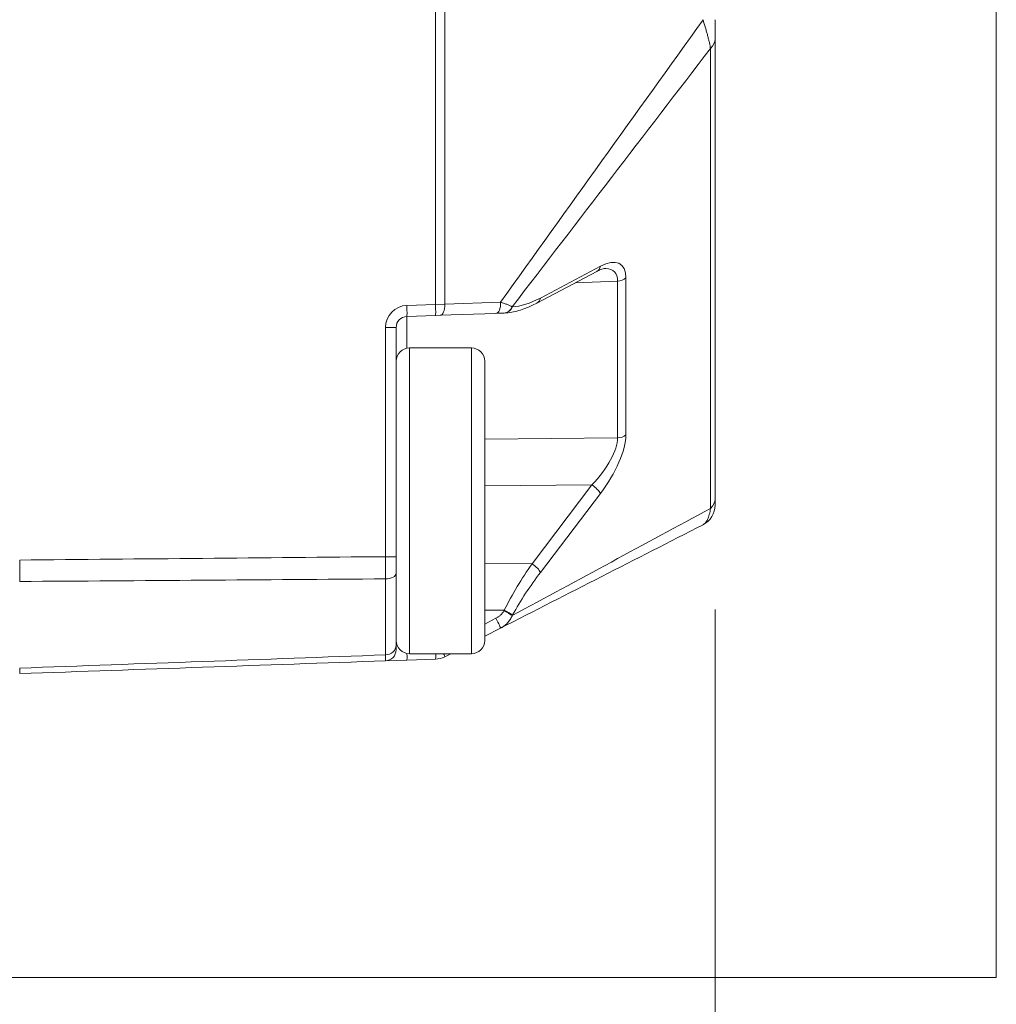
# Model space of a CAD drawing. Header units: millimetres. Extents: x 4 to 836, y 5 to 589.
# Tile 33 of 163: x 489 to 511, y 52 to 74. Entities that reach past the tile are written whole.
import ezdxf

# ---------------------------------------------------------------- set-up
doc = ezdxf.new("R2010")
doc.units = ezdxf.units.MM
doc.layers.add('1', color=7, linetype='Continuous', true_color=0xffffff)
doc.styles.add('ideas_simplex', font='simplex.shx')
doc.dimstyles.get("Standard").update_dxf_attribs({"dimtxt": 0.18, "dimasz": 0.18, "dimexe": 0.18, "dimexo": 0.0625, "dimgap": 0.09, "dimtad": 0, "dimtih": 1, "dimtoh": 1, "dimdec": 4, "dimzin": 0, "dimdsep": 46, "dimtxsty": 'Standard', "dimcen": 0.09, "dimadec": 0, "dimazin": 0, "dimtfac": 1, "dimtdec": 4, "dimtofl": 0, "dimtmove": 0, "dimatfit": 3, "dimfxl": 1, "dimtolj": 1, "dimtzin": 0, "dimarcsym": 0})

# ---------------------------------------------------------------- blocks, each defined once
blk = doc.blocks.new('_U7')
at = {"layer": '1', "color": 152, "lineweight": 13}
for p, q in [((379.695031, 110.932506), (379.695031, 29.92811)), ((504.495031, 61.055569), (504.495031, 29.92811))]:
    blk.add_line(p, q, dxfattribs=at)
at = {"layer": '1', "color": 87, "lineweight": 25}
for p, q in [((435.007531, 39.05311), (433.507531, 39.05311)), ((433.507531, 39.05311), (433.507531, 33.42811)), ((450.682531, 39.05311), (449.182531, 39.05311)), ((450.682531, 33.42811), (450.682531, 39.05311)), ((433.507531, 33.42811), (435.007531, 33.42811)), ((449.182531, 33.42811), (450.682531, 33.42811))]:
    blk.add_line(p, q, dxfattribs=at)
at = {"layer": '1', "color": 27, "lineweight": 13}
blk.add_line((379.695031, 31.92811), (504.495031, 31.92811), dxfattribs=at)
at = {"layer": '1', "color": 27, "lineweight": 18}
for points in [[(379.695031, 31.92811), (382.69503, 32.457091), (382.695033, 31.399129)], [(504.495031, 31.92811), (501.495033, 31.399129), (501.49503, 32.457091)]]:
    blk.add_solid(points, dxfattribs=at)
at = {"layer": '1', "color": 87, "linetype": 'Continuous', "lineweight": 25, "char_height": 3, "attachment_point": 7, "line_spacing_factor": 1.204819, "style": 'ideas_simplex'}
for s, insert in [('\\W1.1692;124,8', (434.979031, 41.18811)), ('\\W1.1692;4.913', (434.979031, 33.87561))]:
    blk.add_mtext(s, dxfattribs=dict(at, insert=insert))

msp = doc.modelspace()

# ---------------------------------------------------------------- linework, layer by layer
at = {"layer": '1', "color": 251, "linetype": 'Continuous', "lineweight": 18}
for p in [(510.845, 191.467), (373.329, 52.756)]:
    msp.add_line(p, (510.845, 52.756), dxfattribs=at)
at = {"layer": '1', "color": 143, "linetype": 'Continuous', "lineweight": 13}
for p, q in [((498.184, 67.945), (498.184, 176.278)), ((498.394, 176.274), (498.394, 67.948)), ((504.392, 63.34), (504.392, 73.72)), ((500.552, 68.087), (501.906, 68.804)), ((502.293, 68.471), (501.337, 68.433)), ((502.293, 64.932), (502.293, 68.471)), ((502.482, 68.54), (502.482, 65.001)), ((497.536, 67.922), (498.184, 67.945)), ((498.184, 67.945), (498.394, 67.948)), ((498.394, 67.948), (499.653, 67.992)), ((499.916, 67.891), (499.925, 67.891)), ((497.536, 67.672), (497.536, 66.956)), ((497.295, 67.422), (497.054, 67.422)), ((497.054, 62.251), (497.054, 67.422)), ((499.295, 64.905), (502.293, 64.932)), ((501.716, 63.87), (499.295, 63.848)), ((500.362, 62.091), (501.716, 63.87)), ((501.906, 63.674), (500.552, 61.896)), ((497.295, 62.251), (497.054, 62.251)), ((499.295, 62.097), (500.362, 62.091)), ((497.054, 60.034), (497.054, 61.75)), ((499.735, 61.044), (499.295, 61.047)), ((499.726, 61.028), (499.735, 61.044)), ((499.925, 60.936), (499.916, 60.92)), ((499.295, 60.73), (499.548, 60.86))]:
    msp.add_line(p, q, dxfattribs=at)
at = {"layer": '1', "color": 143, "linetype": 'Continuous', "lineweight": 18}
for p, q in [((504.495, 73.935), (504.495, 63.556)), ((500.47, 67.974), (501.824, 68.69)), ((498.184, 67.695), (497.536, 67.672)), ((498.289, 67.698), (498.184, 67.695)), ((499.548, 67.742), (498.289, 67.698)), ((499.735, 67.749), (499.726, 67.749)), ((497.295, 67.422), (497.295, 62.251)), ((497.295, 61.875), (497.295, 60.251)), ((499.653, 60.637), (499.295, 60.454)), ((498.526, 60.061), (498.394, 59.994)), ((497.536, 59.917), (497.054, 59.9)), ((498.184, 59.939), (497.536, 59.917))]:
    msp.add_line(p, q, dxfattribs=at)
at = {"layer": '1', "color": 252, "linetype": 'Continuous', "lineweight": 18}
for p, q in [((498.995, 66.961), (497.595, 66.961)), ((499.295, 66.661), (499.295, 60.361)), ((497.595, 60.061), (498.995, 60.061))]:
    msp.add_line(p, q, dxfattribs=at)
at = {"layer": '1', "color": 252, "linetype": 'Continuous', "lineweight": 13}
for p, q in [((497.595, 66.698), (497.595, 66.961)), ((498.995, 60.061), (498.995, 66.961)), ((497.595, 60.061), (497.595, 66.698))]:
    msp.add_line(p, q, dxfattribs=at)
at = {"layer": '1', "color": 143, "linetype": 'Continuous', "lineweight": 13}
msp.add_arc((497.554, 67.422), 0.5, 92, 180, dxfattribs=at)
at = {"layer": '1', "color": 143, "linetype": 'Continuous', "lineweight": 18}
for centre, radius, start, end in [((497.545, 67.422), 0.25, 92, 180), ((503.995, 63.417), 0.5, 297.0674, 0), ((497.045, 60.15), 0.25, 272, 0), ((498.166, 60.439), 0.5, 272, 297.0674)]:
    msp.add_arc(centre, radius, start, end, dxfattribs=at)
at = {"layer": '1', "color": 252, "linetype": 'Continuous', "lineweight": 18}
for centre, start, end in [((497.595, 66.661), 90, 180), ((498.995, 66.661), 0, 90), ((497.595, 60.361), 180, 270), ((498.995, 60.361), 270, 0)]:
    msp.add_arc(centre, 0.3, start, end, dxfattribs=at)
at = {"layer": '1', "color": 143, "linetype": 'Continuous', "lineweight": 13}
for centre, major_axis, ratio, start_param, end_param in [((503.995, 73.935), (-0.5, 0), 0.707107, 2.487094, 3.141593), ((501.496, 67.615), (0.865, 1.236), 0.383064, 5.782406, 6.925118), ((501.707, 68.911), (-0.117, 0.221), 0.757824, 3.141609, 3.862077), ((501.298, 67.723), (0.919, 0.964), 0.394251, 5.885568, 6.633062), ((502.284, 68.648), (0.25, 0), 0.707107, 4.747296, 5.628687), ((501.441, 70.696), (1.874, 2.711), 0.3839, 3.419861, 3.777738), ((500.353, 68.195), (-0.117, 0.221), 0.757824, 3.141087, 3.862077), ((497.528, 67.922), (0.009, -0.25), 0.034878, 0, 1.569578), ((498.175, 67.945), (0.009, -0.25), 0.034878, 0, 1.569578), ((498.28, 67.948), (0.009, -0.25), 0.454819, 0, 1.554915), ((499.54, 67.992), (-0.009, 0.25), 0.454819, 3.141593, 4.696508), ((499.718, 67.999), (0.009, -0.25), 0.874957, 0, 1.095182), ((499.726, 67.999), (0.009, -0.25), 0.874957, 0, 1.095182), ((501.298, 64.216), (0.917, 0.932), 0.413977, 4.747937, 5.890648), ((501.496, 64.108), (0.863, 1.209), 0.395235, 4.634614, 5.777326), ((502.284, 65.108), (0.25, 0), 0.707107, 4.747296, 5.628687), ((501.707, 63.782), (0.199, -0.151), 0.305106, 0.46902, 1.756215), ((503.995, 63.556), (-0.5, 0), 0.707107, 2.487094, 3.141593), ((501.243, 61.034), (1.824, 2.907), 0.383985, 1.445959, 1.803836), ((500.353, 62.003), (0.199, -0.151), 0.305106, 0.46902, 1.756215), ((497.045, 61.875), (0.25, 0), 0.501238, 4.747296, 6.283185), ((501.441, 60.926), (1.867, 2.637), 0.399466, 1.484849, 1.842726), ((499.718, 61.028), (-0.219, 0.121), 0.016898, 3.586662, 4.681844), ((499.726, 61.044), (0.219, -0.121), 0.016898, 0.44507, 1.540252), ((499.54, 60.86), (-0.114, 0.223), 0.031081, 3.141593, 4.696508), ((497.045, 60.251), (0.25, 0), 0.865309, 4.747296, 6.283185), ((497.528, 60.166), (0.009, -0.25), 0.034878, 0, 1.15852), ((498.175, 60.189), (0.009, -0.25), 0.034878, 0, 1.033028), ((498.28, 60.216), (0.114, -0.223), 0.031081, 0, 0.785184)]:
    msp.add_ellipse(centre, major_axis=major_axis, ratio=ratio, start_param=start_param, end_param=end_param, dxfattribs=at)
at = {"layer": '1', "color": 143, "linetype": 'Continuous', "lineweight": 18}
msp.add_ellipse((501.298, 67.723), major_axis=(0.919, 0.964), ratio=0.394251, start_param=0.349877, end_param=0.387194, dxfattribs=at)
at = {"layer": '1', "color": 143, "linetype": 'Continuous', "lineweight": 13}
for points in [[(499.653, 67.992), (501.176, 70.118), (502.699, 72.244), (504.223, 74.369)], [(504.392, 73.72), (502.9, 71.777), (501.408, 69.834), (499.916, 67.891)], [(499.916, 60.92), (501.408, 61.727), (502.9, 62.534), (504.392, 63.34)], [(488.795, 62.175), (491.548, 62.2), (494.301, 62.225), (497.054, 62.251)], [(497.054, 61.75), (494.301, 61.73), (491.548, 61.71), (488.795, 61.691)], [(488.795, 59.736), (491.548, 59.835), (494.301, 59.935), (497.054, 60.034)]]:
    msp.add_open_spline(points, degree=3, dxfattribs=at)
for points, knots in [([(504.392, 73.72), (504.391, 73.722), (504.391, 73.725), (504.39, 73.73), (504.389, 73.738), (504.386, 73.756), (504.379, 73.794), (504.371, 73.83), (504.363, 73.867), (504.36, 73.88), (504.354, 73.905), (504.344, 73.944), (504.327, 74.012), (504.312, 74.069), (504.299, 74.113), (504.295, 74.127), (504.287, 74.157), (504.274, 74.202), (504.26, 74.247), (504.246, 74.292), (504.239, 74.315), (504.232, 74.338), (504.227, 74.354), (504.225, 74.362), (504.223, 74.369)], [0, 0, 0, 0, 0.015625, 0.015625, 0.03125, 0.0625, 0.125, 0.25, 0.25, 0.3125, 0.3125, 0.375, 0.5, 0.625, 0.625, 0.6875, 0.6875, 0.75, 0.875, 0.875, 0.9375, 0.96875, 0.96875, 1, 1, 1, 1]), ([(499.653, 67.992), (499.657, 67.991), (499.661, 67.99), (499.668, 67.988), (499.679, 67.984), (499.703, 67.977), (499.723, 67.97), (499.762, 67.957), (499.786, 67.948), (499.832, 67.931), (499.852, 67.922), (499.879, 67.91), (499.887, 67.906), (499.899, 67.9), (499.904, 67.897), (499.91, 67.894), (499.913, 67.893), (499.914, 67.892), (499.915, 67.891), (499.916, 67.891)], [0, 0, 0, 0, 0.03125, 0.03125, 0.0625, 0.125, 0.25, 0.25, 0.5, 0.5, 0.75, 0.75, 0.875, 0.875, 0.9375, 0.96875, 0.984375, 0.984375, 1, 1, 1, 1]), ([(504.223, 62.972), (504.225, 62.973), (504.227, 62.975), (504.232, 62.977), (504.239, 62.982), (504.256, 62.994), (504.269, 63.007), (504.283, 63.022), (504.287, 63.027), (504.295, 63.039), (504.308, 63.057), (504.319, 63.077), (504.341, 63.123), (504.354, 63.158), (504.368, 63.21), (504.371, 63.221), (504.376, 63.243), (504.381, 63.266), (504.386, 63.296), (504.389, 63.318), (504.39, 63.327), (504.391, 63.334), (504.391, 63.337), (504.392, 63.34)], [0, 0, 0, 0, 0.03125, 0.03125, 0.0625, 0.125, 0.25, 0.25, 0.3125, 0.3125, 0.375, 0.5, 0.5, 0.75, 0.75, 0.8125, 0.8125, 0.875, 0.9375, 0.96875, 0.984375, 0.984375, 1, 1, 1, 1]), ([(497.054, 61.75), (497.054, 61.788), (497.054, 61.827), (497.054, 61.908), (497.054, 61.949), (497.054, 62.012), (497.054, 62.034), (497.054, 62.077), (497.054, 62.098), (497.054, 62.163), (497.054, 62.207), (497.054, 62.251)], [0, 0, 0, 0, 0.25, 0.25, 0.5, 0.5, 0.625, 0.625, 0.75, 0.75, 1, 1, 1, 1]), ([(499.548, 60.86), (499.567, 60.869), (499.584, 60.88), (499.618, 60.904), (499.634, 60.917), (499.665, 60.945), (499.679, 60.96), (499.705, 60.993), (499.716, 61.01), (499.726, 61.028)], [0, 0, 0, 0, 0.25, 0.25, 0.5, 0.5, 0.75, 0.75, 1, 1, 1, 1]), ([(499.916, 60.92), (499.913, 60.913), (499.91, 60.905), (499.903, 60.89), (499.891, 60.868), (499.879, 60.846), (499.852, 60.805), (499.832, 60.779), (499.798, 60.743), (499.786, 60.731), (499.762, 60.709), (499.737, 60.689), (499.71, 60.67), (499.689, 60.657), (499.682, 60.653), (499.668, 60.645), (499.661, 60.641), (499.653, 60.637)], [0, 0, 0, 0, 0.0625, 0.0625, 0.125, 0.25, 0.25, 0.5, 0.5, 0.625, 0.625, 0.75, 0.875, 0.875, 0.9375, 0.9375, 1, 1, 1, 1]), ([(497.054, 59.9), (497.054, 59.9), (497.054, 59.901), (497.054, 59.903), (497.054, 59.906), (497.054, 59.914), (497.054, 59.923), (497.054, 59.945), (497.054, 59.96), (497.054, 59.993), (497.054, 60.012), (497.054, 60.034)], [0, 0, 0, 0, 0.125, 0.125, 0.25, 0.25, 0.5, 0.5, 0.75, 0.75, 1, 1, 1, 1])]:
    msp.add_open_spline(points, degree=3, knots=knots, dxfattribs=at)
at = {"layer": '1', "color": 143, "linetype": 'Continuous', "lineweight": 18}
for points, knots in [([(504.495, 74.369), (504.495, 74.33), (504.495, 74.291), (504.495, 74.233), (504.495, 74.214), (504.495, 74.176), (504.495, 74.157), (504.495, 74.101), (504.495, 74.064), (504.495, 74.012), (504.495, 73.996), (504.495, 73.964), (504.495, 73.949), (504.495, 73.935)], [0, 0, 0, 0, 0.25, 0.25, 0.375, 0.375, 0.5, 0.5, 0.75, 0.75, 0.875, 0.875, 1, 1, 1, 1]), ([(501.824, 68.69), (501.856, 68.706), (501.926, 68.741), (502.001, 68.753), (502.008, 68.752), (502.008, 68.752)], [0, 0, 0, 0, 0.353442, 0.932144, 1, 1, 1, 1]), ([(499.735, 67.749), (499.792, 67.751), (499.951, 67.768), (500.196, 67.842), (500.386, 67.929), (500.47, 67.974)], [0, 0, 0, 0, 0.234515, 0.662431, 1, 1, 1, 1]), ([(499.726, 67.749), (499.716, 67.748), (499.705, 67.748), (499.679, 67.747), (499.665, 67.747), (499.634, 67.745), (499.618, 67.745), (499.584, 67.744), (499.567, 67.743), (499.548, 67.742)], [0, 0, 0, 0, 0.25, 0.25, 0.5, 0.5, 0.75, 0.75, 1, 1, 1, 1]), ([(504.495, 63.556), (504.495, 63.542), (504.495, 63.529), (504.495, 63.506), (504.495, 63.496), (504.495, 63.469), (504.495, 63.456), (504.495, 63.441), (504.495, 63.436), (504.495, 63.429), (504.495, 63.426), (504.495, 63.419), (504.495, 63.417), (504.495, 63.417)], [0, 0, 0, 0, 0.125121, 0.125121, 0.250243, 0.250243, 0.500485, 0.500485, 0.625607, 0.625607, 0.750728, 0.750728, 1, 1, 1, 1]), ([(497.295, 62.251), (497.295, 62.218), (497.295, 62.185), (497.295, 62.12), (497.295, 62.088), (497.295, 62.025), (497.295, 61.994), (497.295, 61.933), (497.295, 61.903), (497.295, 61.875)], [0, 0, 0, 0, 0.25, 0.25, 0.5, 0.5, 0.75, 0.75, 1, 1, 1, 1]), ([(488.795, 61.691), (488.795, 61.728), (488.795, 61.804), (488.795, 61.883), (488.795, 61.944), (488.795, 61.965), (488.795, 62.006), (488.795, 62.027), (488.795, 62.09), (488.795, 62.132), (488.795, 62.175)], [0, 0, 0, 0, 0.25, 0.5, 0.5, 0.625, 0.625, 0.75, 0.75, 1, 1, 1, 1]), ([(497.295, 60.251), (497.295, 60.234), (497.295, 60.22), (497.295, 60.194), (497.295, 60.184), (497.295, 60.167), (497.295, 60.16), (497.295, 60.152), (497.295, 60.15), (497.295, 60.15)], [0, 0, 0, 0, 0.250225, 0.250225, 0.50045, 0.50045, 0.750675, 0.750675, 1, 1, 1, 1]), ([(488.795, 59.611), (488.795, 59.611), (488.795, 59.617), (488.795, 59.632), (488.795, 59.648), (488.795, 59.654), (488.795, 59.667), (488.795, 59.674), (488.795, 59.698), (488.795, 59.716), (488.795, 59.736)], [0, 0, 0, 0, 0.25, 0.5, 0.5, 0.625, 0.625, 0.75, 0.75, 1, 1, 1, 1])]:
    msp.add_open_spline(points, degree=3, knots=knots, dxfattribs=at)
for points in [[(504.223, 62.972), (502.699, 62.194), (501.176, 61.416), (499.653, 60.637)], [(497.054, 59.9), (494.301, 59.804), (491.548, 59.708), (488.795, 59.611)]]:
    msp.add_open_spline(points, degree=3, dxfattribs=at)

# ---------------------------------------------------------------- dimensions: what is measured, and where the dimension line sits
at = {"layer": '1', "color": 87, "linetype": 'Continuous', "lineweight": 25}
dim = msp.add_linear_dim(base=(379.695, 31.928), p1=(504.495, 66.893), p2=(379.695, 113.433), text='<>\\P[\\C87;{\\H1.00x;\\Fsimplex.shx;4.913\\Fsimplex.shx;}\\C87; ]', dimstyle='Standard', override={"dimtxt": 3, "dimasz": 3, "dimexe": 2, "dimexo": 2.5, "dimgap": 1.5, "dimtad": 1, "dimtih": 0, "dimtoh": 0, "dimdec": 2, "dimlfac": 1, "dimzin": 8, "dimdsep": 44, "dimlunit": 2, "dimtxsty": 'ideas_simplex', "dimsah": 1, "dimse1": 0, "dimse2": 0, "dimsd1": 0, "dimsd2": 0, "dimclrd": 27, "dimclre": 152, "dimclrt": 87, "dimtol": 0, "dimtm": -0.1, "dimtfac": 0.5, "dimtdec": 2, "dimtofl": 1, "dimtmove": 0, "dimtzin": 8, "dimlwd": 13, "dimlwe": 13}, dxfattribs=at)
dim.commit()
dim.dimension.update_dxf_attribs({"geometry": '_U7', "text_midpoint": (442.095, 31.928), "dimtype": 160})

doc.saveas('drawing.dxf')
